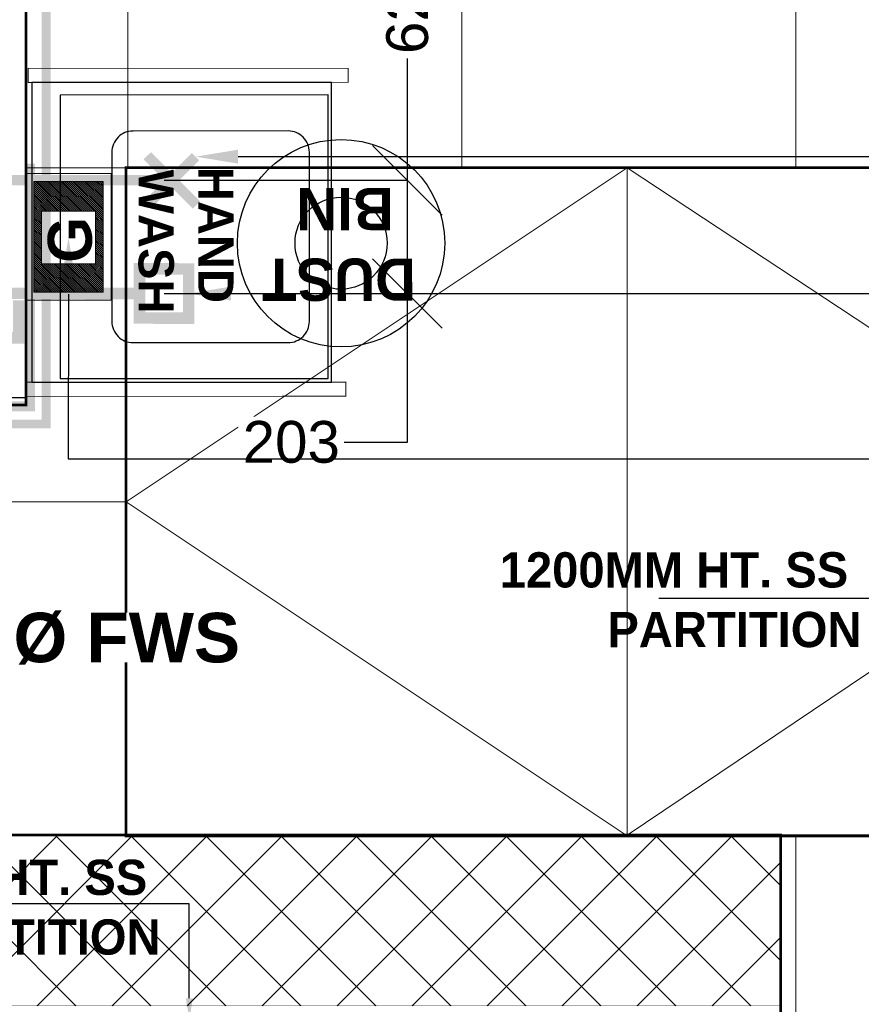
# Model space of a CAD drawing. Header units: millimetres. Extents: x -115221 to 194496, y -122556 to 375476.
# Tile 132 of 169: x 106166 to 107678, y 27570 to 29339. Entities that reach past the tile are written whole.
import ezdxf
from ezdxf import colors
from ezdxf.entities.mleader import LeaderData, LeaderLine
from ezdxf.math import Vec2, Vec3

# ---------------------------------------------------------------- set-up
doc = ezdxf.new("R2010")
doc.units = ezdxf.units.MM
doc.header["$PDMODE"] = 3
doc.header["$PDSIZE"] = -100
doc.linetypes.add('CONTINOUS', pattern=[0])
for name, color, linetype, lineweight in [('Ceiling', 6, 'Continuous', 13), ('DOM. WATER SUPPLY', 5, 'Continuous', 0), ('geyser', 53, 'CONTINOUS', 0), ('HOT WATER SUPPLY', 1, 'Continuous', 0), ('PLU - Filered Water supply', 6, 'Continuous', 0), ('WATER SUPPLY DIM', 7, 'Continuous', 0), ('WATER SUPPLY TEXT', 7, 'Continuous', 0), ('WATER SUPPLY TEXTS', 7, 'Continuous', 0)]:
    doc.layers.add(name, color=color, linetype=linetype, lineweight=lineweight)
doc.layers.add('WWDS CEILING', color=8, linetype='Continuous')
doc.layers.add('WWDS FURNITURE LAYOUT', color=8, linetype='Continuous')
doc.styles.add('ARIAL', font='GOTHICB.TTF')
doc.styles.add('har', font='GOTHICB.TTF')
doc.styles.get("Standard").update_dxf_attribs({"font": 'arial.ttf'})
doc.dimstyles.new('PLU DIM', dxfattribs={"dimtxt": 75, "dimasz": 125, "dimexe": 0.1, "dimexo": 0.1, "dimgap": 0.09, "dimtad": 0, "dimtoh": 1, "dimdec": 0, "dimzin": 0, "dimdsep": 46, "dimtxsty": 'Standard', "dimblk": 'OBLIQUE', "dimcen": 0.09, "dimclrd": 150, "dimclre": 150, "dimclrt": 1, "dimadec": 0, "dimazin": 0, "dimtfac": 1, "dimtdec": 0, "dimtofl": 0, "dimtmove": 1, "dimatfit": 3, "dimldrblk": 'OBLIQUE', "dimfxl": 1, "dimtfill": 1, "dimfrac": 1, "dimtolj": 1, "dimtzin": 0, "dimarcsym": 0})

# ---------------------------------------------------------------- blocks, each defined once
blk = doc.blocks.new('FUR R0')
at = {"layer": 'WWDS FURNITURE LAYOUT', "color": 8}
for points in [[(-3173, 2749.8), (-3173, 1057.7), (-3011.2, 1057.7), (-3011.2, 2725.8), (-728.9, 2725.9), (-728.7, -774), (50, -774)], [(-1420.6, 793.7), (-1420.6, 696.5), (-1874.6, 696.5)], [(-2717.6, -21.2), (-2717.6, 148.3), (-3284.6, 148.3)]]:
    blk.add_lwpolyline(points, dxfattribs=at)
at = {"layer": 'WWDS FURNITURE LAYOUT', "color": 8, "ltscale": 10, "const_width": 1.58}
for points in [[(-3007, 1623.4), (-3007, 1648.7), (-2432.2, 1648.8), (-2432.2, 1623.5)], [(-3011.2, 1085.1), (-3011.2, 1059.7), (-2436.4, 1059.8), (-2436.4, 1085.1)]]:
    blk.add_lwpolyline(points, close=True, dxfattribs=at)
at = {"layer": 'WWDS FURNITURE LAYOUT', "color": 8}
for points in [[(-3000.5, 1623.4), (-3000.4, 1085.1), (-2462.1, 1085.1), (-2462.2, 1623.5)], [(-2949.8, 1600.8), (-2949.7, 1091.4), (-2468.4, 1091.5), (-2468.5, 1600.9)]]:
    blk.add_lwpolyline(points, close=True, dxfattribs=at)
blk.add_lwpolyline([(-2540, 1536.2), (-2818.7, 1536.1, 0.414214), (-2856.7, 1498.1), (-2856.7, 1194.1, 0.414214), (-2818.7, 1156.1), (-2540, 1156.2, 0.414214), (-2502, 1194.2), (-2502, 1498.2, 0.414214)], format="xyb", close=True, dxfattribs=at)
for radius in [186.2, 82.7]:
    blk.add_circle((-2445.1, 1334.7), radius, dxfattribs=at)
blk.add_solid([(-2711.2, -21.2), (-2717.6, -59.2), (-2723.9, -21.2)], dxfattribs=at)
at = {"layer": 'WWDS FURNITURE LAYOUT', "color": 8, "style": 'har'}
for s, height, rotation, p in [('WASH', 63.33, 270.008, (-2808.8, 1467.1)), ('HAND', 63.33, 270.008, (-2701.6, 1471.8)), ('BIN', 76, 180.0332, (-2350.4, 1433.9, 0)), ('DUST', 76, 180.0332, (-2310.6, 1307.2, 0)), ('1200MM HT. SS', 63.333, 0.008, (-2160.2, 716.3)), ('PARTITION', 63.33, 0.008, (-1966.7, 609.2)), ('1800MM HT. SS', 63.333, 0.008, (-3419.1, 164.1, 0)), ('PARTITION', 63.33, 0.008, (-3225.6, 57, 0))]:
    blk.add_text(s, height=height, rotation=rotation, dxfattribs=at).set_placement(p)
blk = doc.blocks.new('A$C72445621')
at = {"layer": 'geyser'}
h = blk.add_hatch(dxfattribs=at)
h.set_pattern_fill('ANSI31', color=74, angle=-0.06461, style=0)
h.set_pattern_definition([(44.9353944, (77478.55175, 1699.86214), (-0.08828862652, 0.0884879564), [])])
h.paths.add_polyline_path([(-10.789, 0.743), (-10.782, 7.024), (-0.723, 7.013), (-0.73, 0.732)])
h.paths.add_polyline_path([(-3.317, 1.427), (-8.081, 1.433), (-8.076, 6.332), (-3.311, 6.326)], flags=16)
at = {"layer": 'geyser', "color": 74}
for points in [[(-11.521, 0.013), (-11.512, 7.756), (0.009, 7.743), (0, 0)], [(-10.789, 0.743), (-10.782, 7.024), (-0.723, 7.013), (-0.73, 0.732)], [(-3.317, 1.427), (-8.081, 1.433), (-8.076, 6.332), (-3.311, 6.326)]]:
    blk.add_lwpolyline(points, close=True, dxfattribs=at)
at = {"layer": 'geyser', "color": 74, "linetype": 'ByBlock', "lineweight": -3, "ltscale": 20, "style": 'ARIAL'}
blk.add_text('G', height=4, rotation=179.93539, dxfattribs=at).set_placement((-3.402, 5.995))
blk = doc.blocks.new('_Oblique')
at = {"color": 0, "linetype": 'ByBlock', "lineweight": -2}
blk.add_line((-0.5, -0.5), (0.5, 0.5), dxfattribs=at)
blk = doc.blocks.new('*D204')
at = {"layer": 'Defpoints', "color": 0, "transparency": 16777216}
for p in [(106425.6, 29050.1), (106862.5, 29050.1), (106425.5, 28846.8)]:
    blk.add_point(p, dxfattribs=at)
at = {"layer": 'WATER SUPPLY DIM', "color": 150, "lineweight": -2, "transparency": 16777216}
for p, q in [((106425.7, 29050.1), (106862.6, 29050.1)), ((106862.5, 28846.8), (106862.5, 29050.1)), ((106425.6, 28846.8), (106862.6, 28846.8)), ((106862.5, 28579.9), (106862.5, 28846.8)), ((106737.5, 28579.9), (106862.5, 28579.9))]:
    blk.add_line(p, q, dxfattribs=at)
at = {"layer": 'WATER SUPPLY DIM', "color": 150, "lineweight": -2, "transparency": 16777216, "xscale": 125, "yscale": 125, "zscale": 125}
for p, rotation in [((106862.5, 29050.1), 90), ((106862.5, 28846.8), 270)]:
    blk.add_blockref('_Oblique', p, dxfattribs=dict(at, rotation=rotation))
at = {"layer": 'WATER SUPPLY DIM', "color": 1, "transparency": 16777216, "insert": (106653.9, 28579.9), "char_height": 75, "attachment_point": 5, "bg_fill": 3, "box_fill_scale": 1.1, "bg_fill_color": 256, "bg_fill_true_color": 13158600, "bg_fill_transparency": 0}
blk.add_mtext('\\A1;203', dxfattribs=at)
blk = doc.blocks.new('*D203')
at = {"layer": 'Defpoints', "color": 0, "transparency": 16777216}
for p in [(106572.6, 29678.6, 0), (106862.5, 29678.6), (106425.6, 29050.1)]:
    blk.add_point(p, dxfattribs=at)
at = {"layer": 'WATER SUPPLY DIM', "color": 150, "lineweight": -2, "transparency": 16777216}
for p, q in [((106572.7, 29678.6), (106862.6, 29678.6)), ((106862.5, 29678.6), (106862.5, 29447.6)), ((106862.5, 29050.1), (106862.5, 29281.1)), ((106425.7, 29050.1), (106862.6, 29050.1))]:
    blk.add_line(p, q, dxfattribs=at)
at = {"layer": 'WATER SUPPLY DIM', "color": 150, "lineweight": -2, "transparency": 16777216, "xscale": 125, "yscale": 125, "zscale": 125}
for p, rotation in [((106862.5, 29678.6), 90), ((106862.5, 29050.1), 270)]:
    blk.add_blockref('_Oblique', p, dxfattribs=dict(at, rotation=rotation))
at = {"layer": 'WATER SUPPLY DIM', "color": 1, "transparency": 16777216, "insert": (106862.5, 29364.3), "char_height": 75, "attachment_point": 5, "rotation": 90, "bg_fill": 3, "box_fill_scale": 1.1, "bg_fill_color": 256, "bg_fill_true_color": 13158600, "bg_fill_transparency": 0}
blk.add_mtext('\\A1;629', dxfattribs=at)
blk = doc.blocks.new('A$C2c19c177')
at = {"layer": 'Ceiling', "transparency": 33554687}
h = blk.add_hatch(dxfattribs=at)
h.set_pattern_fill('ANSI37', color=8, scale=30)
h.set_pattern_definition([(45, (-1707285.6, -2853039.39), (-67.351921, 67.351921), []), (135, (-1707285.6, -2853039.39), (-67.351921, -67.351921), [])])
h.paths.add_polyline_path([(-1855.7, -2778.3), (-3629, -2778.2), (-3629, -6476.6), (-2811.3, -6476), (-2811.5, -6379.4), (-3308.9, -6379.4), (-3309.7, -3084.9), (-1855.7, -3085)])
at = {"layer": 'Ceiling', "color": 8, "linetype": 'Continuous', "transparency": 33554610}
for p, q in [((-3028.4, -324.1), (-3028.4, -1579.7)), ((-2428.4, -324.1), (-2428.4, -1579.7)), ((-1828.4, -324), (-1828.4, -1579.7)), ((-3031.4, -1579.7), (-3211.2, -1579.7)), ((-3031.4, -2179.7), (-7376, -2179.7)), ((-3028.4, -2778.2), (-3028.4, -2779.7)), ((-2428.4, -2778.3), (-2428.4, -2779.7)), ((-1828.4, -2779.7), (-1828.4, -4232.6))]:
    blk.add_line(p, q, dxfattribs=at)
at = {"layer": 'Ceiling', "color": 8, "const_width": 5}
blk.add_lwpolyline([(-5400.9, -2006.5), (-3211.2, -2005.8), (-3211.2, -324.1), (-928.9, -324), (-928.9, -3823.9), (-146.6, -3823.9), (-153.3, -6217.6), (-1855.7, -6217.6), (-1855.7, -2778.3), (-3629, -2778.1), (-3629, -6476.6), (-4640.9, -6476.6)], dxfattribs=at)
blk.add_lwpolyline([(-3031.4, -1579.7), (-1231.4, -1579.7), (-1231.4, -2779.7), (-3031.4, -2779.7)], close=True, dxfattribs=at)
at = {"layer": 'Ceiling', "color": 8}
for points in [[(-2131.5, -1579.7), (-3031.4, -2179.7), (-2131.4, -2779.7)], [(-2131.4, -1579.7), (-2131.5, -2778.3)], [(-2131.5, -1579.7), (-1231.4, -2173.4), (-2131.5, -2778.3)]]:
    blk.add_lwpolyline(points, dxfattribs=at)
at = {"layer": 'Ceiling', "color": 8, "transparency": 33554687, "const_width": 1}
blk.add_lwpolyline([(-1855.7, -2778.3), (-3629, -2778.2), (-3629, -6476.6), (-2811.3, -6476.6), (-2811.5, -6379.4), (-3309.4, -6379.4), (-3309.7, -3084.9), (-1855.7, -3085)], close=True, dxfattribs=at)

msp = doc.modelspace()

# ---------------------------------------------------------------- linework, layer by layer
at = {"layer": 'DOM. WATER SUPPLY', "color": 5, "const_width": 18.5}
msp.add_lwpolyline([(105601.7, 26507.1), (105601.7, 28644.2), (106184.1, 28644.2), (106184.1, 29080.2)], dxfattribs=at)
at = {"layer": 'DOM. WATER SUPPLY', "color": 5, "const_width": 18.5, "elevation": 0}
for points in [[(106483.6, 29005.8), (106395.3, 29094.3)], [(106396.8, 29007.5), (106482.1, 29092.6)], [(106439.5, 29050.1), (106089.1, 29050.3)]]:
    msp.add_lwpolyline(points, dxfattribs=at)
at = {"layer": 'HOT WATER SUPPLY', "color": 1, "const_width": 20.6, "elevation": 0}
msp.add_lwpolyline([(106469.7, 28802.6), (106381.3, 28802.7), (106381.3, 28891.1), (106469.7, 28891)], close=True, dxfattribs=at)
msp.add_lwpolyline([(106164.2, 28834.7), (106164.2, 28767.2), (106101.4, 28767.3), (106101.5, 28847.1), (106381.3, 28846.9)], dxfattribs=at)
at = {"layer": 'PLU - Filered Water supply', "const_width": 16.1}
msp.add_lwpolyline([(102470.4, 26815), (102470.4, 26538.9), (105637.7, 26538.9), (105637.7, 28612.5), (106213.7, 28612.5), (106213.7, 29678.6)], dxfattribs=at)

# ---------------------------------------------------------------- block references
at = {"layer": 'geyser', "color": 0, "extrusion": (-1.55297e-09, 7.739e-08, 1), "xscale": 19.76892265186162, "yscale": 19.76892265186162, "zscale": 19.76892265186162, "rotation": 270.0234126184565}
msp.add_blockref('A$C72445621', (106177.2, 28834.8, 0), dxfattribs=at)
at = {"layer": 'WWDS CEILING'}
msp.add_blockref('A$C2c19c177', (109388.5, 30652.5), dxfattribs=at)
at = {"layer": 'WWDS FURNITURE LAYOUT'}
msp.add_blockref('FUR R0', (109188.4, 27602.5), dxfattribs=at)

# ---------------------------------------------------------------- next in the draw order: dimensions: what is measured, and where the dimension line sits
at = {"layer": 'WATER SUPPLY DIM'}
dim = msp.add_linear_dim(base=(106862.5, 29050.1, 0), p1=(106425.5, 28846.8, 0), p2=(106425.6, 29050.1, 0), angle=90, dimstyle='PLU DIM', dxfattribs=at)
dim.commit()
dim.dimension.update_dxf_attribs({"geometry": '*D204', "text_midpoint": (106862.5, 28579.9, 0), "dimtype": 160})

# ---------------------------------------------------------------- next in the draw order: leaders
at = {"layer": 'WATER SUPPLY TEXT', "color": 5}
ml = msp.add_multileader_mtext('Standard', dxfattribs=at)
ml.set_content('\\pxtc1;{\\fArial|b1|i0|c0|p34;\\C6;20Ø FWS }', color=5)
ml.set_leader_properties(color=7)
ml.build(insert=Vec2(0, 0))
ml.multileader.update_dxf_attribs({"dogleg_length": 1.16, "arrow_head_size": 101.6})
ctx = ml.context
ctx.base_point, ctx.char_height, ctx.arrow_head_size, ctx.landing_gap_size, ctx.plane_origin, ctx.plane_x_axis, ctx.plane_y_axis = Vec3(105975.2, 28226.8), 88.9, 101.6, 50.8, Vec3(108423.3, 26818), Vec3(1, -0.000719), Vec3(0.000719, 1)
ctx.text_align_type = 2
notes = []
notes.append((ctx, [(0, (1, 1, 0), (105945.7, 28226.8), (1, -0.000719), 29.4, [(0, [(105640.2, 28227)], 0, [])])]))
ctx.mtext.insert, ctx.mtext.text_direction, ctx.mtext.rotation, ctx.mtext.width, ctx.mtext.defined_height, ctx.mtext.alignment, ctx.mtext.flow_direction = Vec3(106562, 28273.3), Vec3(1, -0.000719), 6.282466, 539.565, 85.5, 3, 5
ctx.mtext.has_bg_fill, ctx.mtext.bg_color, ctx.mtext.bg_scale_factor, ctx.mtext.bg_transparency, ctx.mtext.use_window_bg_color = 1, -1073741824, 1, 0, 1
for ctx, leaders in notes:
    for number, flags, end, landing, length, lines in leaders:
        leader = LeaderData()
        leader.index, (leader.has_last_leader_line, leader.has_dogleg_vector, leader.attachment_direction) = number, flags
        leader.last_leader_point, leader.dogleg_vector, leader.dogleg_length = Vec3(end), Vec3(landing), length
        for number, points, colour, breaks in lines:
            line = LeaderLine()
            line.index, line.vertices, line.color, line.breaks = number, Vec3.list(points), colors.encode_raw_color(colour), breaks
            leader.lines.append(line)
        ctx.leaders.append(leader)

# ---------------------------------------------------------------- next in the draw order: dimensions: what is measured, and where the dimension line sits
at = {"layer": 'WATER SUPPLY DIM'}
dim = msp.add_linear_dim(base=(106862.5039, 29678.6123, 0), p1=(106425.643, 29050.069, 0), p2=(106572.5777, 29678.6123), angle=90, dimstyle='PLU DIM', dxfattribs=at)
dim.commit()
dim.dimension.update_dxf_attribs({"geometry": '*D203', "text_midpoint": (106862.5039, 29364.3406, 0)})

# ---------------------------------------------------------------- next in the draw order: leaders
at = {"layer": 'WATER SUPPLY TEXTS', "color": 1, "lineweight": 0}
ml = msp.add_multileader_mtext('Standard', dxfattribs=at)
ml.set_content('\\A1;{\\fArial|b1|i0|c0|p34;20Ø HWS \\P@ FFL 650MM}', color=1)
ml.set_leader_properties(color=7)
ml.build(insert=Vec2(0, 0))
ml.multileader.update_dxf_attribs({"dogleg_length": 2.48, "arrow_head_size": 76.2})
ctx = ml.context
ctx.base_point, ctx.char_height, ctx.arrow_head_size, ctx.landing_gap_size, ctx.plane_origin = Vec3(108881.4, 28846.9, 0), 76.2, 76.2, 2.29, Vec3(101091.2, 30812.5, 0)
notes = []
notes.append((ctx, [(0, (1, 1, 0), (106934.6, 28846.9, 0), (1, 0), 1946.8, [(0, [(106469.7, 28846.8, 0)], 0, [])])]))
ctx.mtext.insert, ctx.mtext.width, ctx.mtext.flow_direction = Vec3(108883.7, 28896.2, 0), 715.439, 5
ctx.mtext.has_bg_fill, ctx.mtext.bg_color, ctx.mtext.bg_scale_factor, ctx.mtext.bg_transparency, ctx.mtext.use_window_bg_color = 1, -1073741824, 1, 0, 1
for ctx, leaders in notes:
    for number, flags, end, landing, length, lines in leaders:
        leader = LeaderData()
        leader.index, (leader.has_last_leader_line, leader.has_dogleg_vector, leader.attachment_direction) = number, flags
        leader.last_leader_point, leader.dogleg_vector, leader.dogleg_length = Vec3(end), Vec3(landing), length
        for number, points, colour, breaks in lines:
            line = LeaderLine()
            line.index, line.vertices, line.color, line.breaks = number, Vec3.list(points), colors.encode_raw_color(colour), breaks
            leader.lines.append(line)
        ctx.leaders.append(leader)

# ---------------------------------------------------------------- next in the draw order: leaders
at = {"layer": 'WATER SUPPLY TEXTS', "color": 5, "lineweight": 0}
ml = msp.add_multileader_mtext('Standard', dxfattribs=at)
ml.set_content('\\A1;{\\fArial|b1|i0|c0|p34;20Ø DWS \\P@FFL 650MM}', color=5)
ml.set_leader_properties(color=7)
ml.build(insert=Vec2(0, 0))
ml.multileader.update_dxf_attribs({"dogleg_length": 2.48, "arrow_head_size": 76.2})
ctx = ml.context
ctx.base_point, ctx.char_height, ctx.arrow_head_size, ctx.landing_gap_size, ctx.plane_origin = Vec3(108881.2, 29092.6, 0), 76.2, 76.2, 2.29, Vec3(110278.6, 28439.6, 0)
notes = []
notes.append((ctx, [(1, (1, 1, 0), (108818.1, 29092.6, 0), (1, 0), 63.1, [(0, [(106482.1, 29092.6, 0)], 0, [])])]))
ctx.mtext.insert, ctx.mtext.width, ctx.mtext.flow_direction = Vec3(108883.5, 29141.9, 0), 676.634, 5
ctx.mtext.has_bg_fill, ctx.mtext.bg_color, ctx.mtext.bg_scale_factor, ctx.mtext.bg_transparency, ctx.mtext.use_window_bg_color = 1, -1073741824, 1, 0, 1
for ctx, leaders in notes:
    for number, flags, end, landing, length, lines in leaders:
        leader = LeaderData()
        leader.index, (leader.has_last_leader_line, leader.has_dogleg_vector, leader.attachment_direction) = number, flags
        leader.last_leader_point, leader.dogleg_vector, leader.dogleg_length = Vec3(end), Vec3(landing), length
        for number, points, colour, breaks in lines:
            line = LeaderLine()
            line.index, line.vertices, line.color, line.breaks = number, Vec3.list(points), colors.encode_raw_color(colour), breaks
            leader.lines.append(line)
        ctx.leaders.append(leader)

# ---------------------------------------------------------------- next in the draw order: leaders
at = {"layer": 'WATER SUPPLY TEXT', "color": 5, "lineweight": 0}
ml = msp.add_multileader_mtext('Standard', dxfattribs=at)
ml.set_content('\\A1;{\\fArial|b1|i0|c0|p34;\\C217;\\c9381779;GEYSER\\P\\pi0.07057;@ AFFL 2000MM}', color=5)
ml.set_leader_properties(color=192)
ml.build(insert=Vec2(0, 0))
ml.multileader.update_dxf_attribs({"dogleg_length": 0.36, "arrow_head_size": 101.6})
ctx = ml.context
ctx.base_point, ctx.char_height, ctx.arrow_head_size, ctx.landing_gap_size, ctx.plane_origin = Vec3(108882.4, 28549.8, 0), 76.2, 101.6, 2.29, Vec3(108943.1, 28757.5, 0)
notes = []
notes.append((ctx, [(1, (1, 1, 0), (106253.3, 28549.8, 0), (1, 0), 2629.1, [(0, [(106253.8, 28947.4, 0)], 0, [])])]))
ctx.mtext.insert, ctx.mtext.width, ctx.mtext.defined_height, ctx.mtext.flow_direction = Vec3(108884.7, 28599.1, 0), 859.818, 313.5, 5
ctx.mtext.has_bg_fill, ctx.mtext.bg_color, ctx.mtext.bg_scale_factor, ctx.mtext.bg_transparency, ctx.mtext.use_window_bg_color = 1, -1073741824, 1, 0, 1
for ctx, leaders in notes:
    for number, flags, end, landing, length, lines in leaders:
        leader = LeaderData()
        leader.index, (leader.has_last_leader_line, leader.has_dogleg_vector, leader.attachment_direction) = number, flags
        leader.last_leader_point, leader.dogleg_vector, leader.dogleg_length = Vec3(end), Vec3(landing), length
        for number, points, colour, breaks in lines:
            line = LeaderLine()
            line.index, line.vertices, line.color, line.breaks = number, Vec3.list(points), colors.encode_raw_color(colour), breaks
            leader.lines.append(line)
        ctx.leaders.append(leader)

doc.saveas('drawing.dxf')
